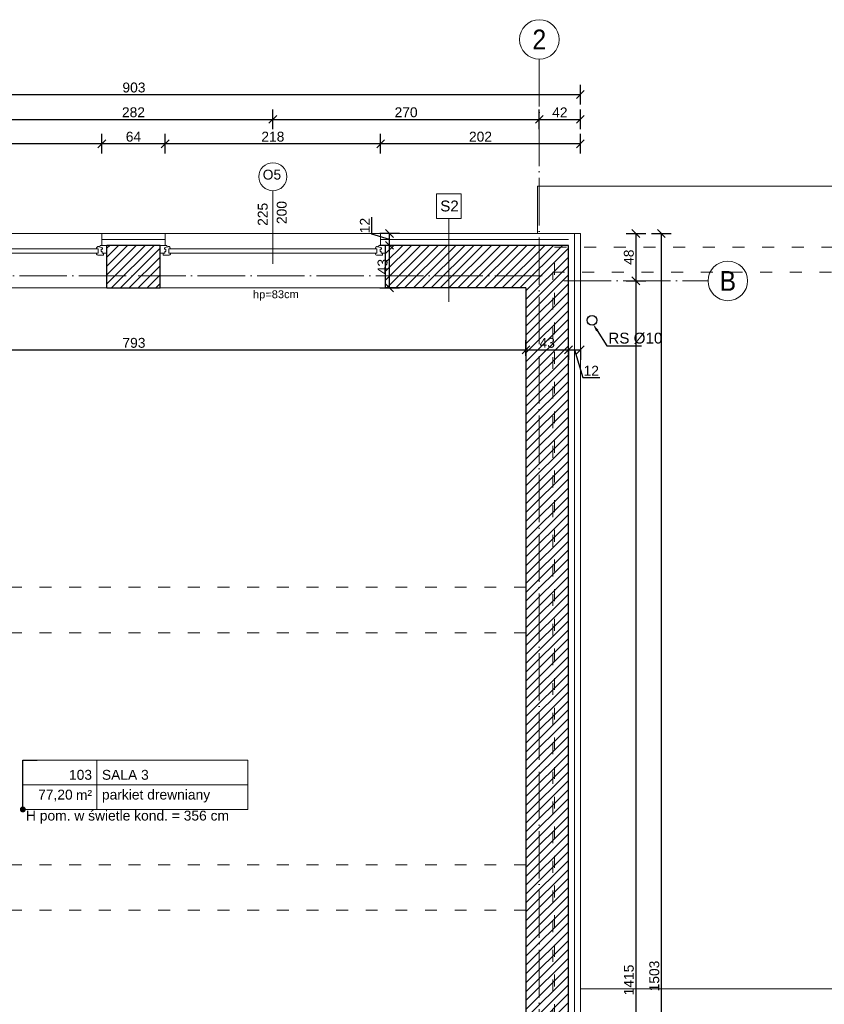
# Model space of a CAD drawing. Header units: millimetres. Extents: x -2720 to 125583, y -8970 to 34912.
# Tile 71 of 105: x 20211 to 21024, y 18873 to 19869. Entities that reach past the tile are written whole.
import ezdxf
from ezdxf import colors
from ezdxf.entities.mleader import LeaderData, LeaderLine
from ezdxf.enums import TextEntityAlignment as Align
from ezdxf.math import Vec2, Vec3

# ---------------------------------------------------------------- set-up
doc = ezdxf.new("R2010")
doc.units = ezdxf.units.MM
for name, pattern in [('ACAD_ISO03W100', [30, 12, -18]), ('ACAD_ISO04W100', [30, 24, -3, 0, -3]), ('DASHED', [19.05, 12.7, -6.35]), ('Osie$0$CONTINOUS', [0])]:
    doc.linetypes.add(name, pattern=pattern)
for name, color, linetype, lineweight, true_color in [('A_HATCH', 7, 'Continuous', 5, 0x999999), ('A_IZOLEACJA TERMI_PROJEKTOWANA', 7, 'Continuous', 15, 0x0089b6), ('A_WIDOK 2PLAN', 7, 'Continuous', 9, 0x666666)]:
    doc.layers.add(name, color=color, linetype=linetype, lineweight=lineweight, true_color=true_color)
for name, color, linetype, lineweight in [('A_KONST_ISTNIEJĄCE', 83, 'Continuous', 25), ('A_OPISY', 40, 'Continuous', 9), ('A_OSIE KONSTRUKCYJNE', 150, 'ACAD_ISO04W100', 5), ('A_STOLARKA OKIENNA', 141, 'Continuous', 15), ('A_WIDOK', 141, 'Continuous', 13), ('A_WIDOK-NAD', 221, 'DASHED', 13), ('A_WYMIAROWANIE', 7, 'Continuous', 9)]:
    doc.layers.add(name, color=color, linetype=linetype, lineweight=lineweight)
doc.layers.add('A_NIEWIDOCZNE  POMOCNICZE', color=252, linetype='ACAD_ISO03W100', lineweight=5, plot=False)
doc.layers.add('A_RYNNY', color=71, linetype='Continuous')
doc.styles.add('ARIAL', font='arial.ttf')
doc.styles.add('DEMIURG_100_opisy', font='arial.ttf', dxfattribs={"width": 0.9, "height": 20})
doc.styles.get("Standard").update_dxf_attribs({"font": 'arial.ttf'})
doc.linetypes.add('BATTING', pattern='A,0.0001,-0.1,[134,ltypeshp.shx,S=0.1,R=0,X=-0.1,Y=0],-0.2,[134,ltypeshp.shx,S=0.1,R=180,X=0.1,Y=0],-0.1', length=0.4001)
doc.dimstyles.new('1 do 100', dxfattribs={"dimtxt": 10, "dimasz": 8, "dimexe": 10, "dimexo": 10, "dimgap": 2, "dimtad": 1, "dimdec": 0, "dimtxsty": 'Standard', "dimblk": 'OBLIQUE', "dimcen": 2.5, "dimadec": 0, "dimazin": 0, "dimtfac": 1, "dimtdec": 0, "dimtmove": 0, "dimatfit": 3, "dimldrblk": 'OBLIQUE', "dimfxl": 10, "dimfxlon": 1, "dimarcsym": 0})

# ---------------------------------------------------------------- blocks, each defined once
blk = doc.blocks.new('*U137')
at = {"color": 144}
for p, q in [((-28, 0), (-28, -8)), ((-28, 0), (-21.32, 0)), ((-28, 0), (-28, -8)), ((-21.32, 0), (-20.74, -1.55)), ((193.32, 0), (192.74, -1.55)), ((200, 0), (193.32, 0)), ((200, 0), (200, -8)), ((-28, -8), (-24.8, -8)), ((-24.8, -8), (-24.8, -9.92)), ((-24.8, -8), (-23.41, -8)), ((-24.8, -9.92), (-18.94, -9.92)), ((-23.76, -2.4), (-20.74, -1.55)), ((-23.76, -3.73), (-23.76, -2.4)), ((-22.39, -3.73), (-23.76, -3.73)), ((-23.41, -8), (-23.41, -6.06)), ((-23.41, -6.06), (-22.39, -6.06)), ((-22.39, -6.06), (-22.39, -3.73)), ((-20.74, -1.55), (-19.89, -1.55)), ((-19.89, -1.55), (-19.99, -1.01)), ((-19.25, -7.98), (-19.25, -3.66)), ((-19.25, -3.66), (-17.62, -3.66)), ((-17.66, -7.98), (-19.25, -7.98)), ((-17.66, -9.03), (-17.66, -7.98)), ((191.25, -3.66), (189.62, -3.66)), ((189.66, -9.03), (189.66, -7.98)), ((189.66, -7.98), (191.25, -7.98)), ((196.8, -9.92), (190.94, -9.92)), ((191.25, -7.98), (191.25, -3.66)), ((191.89, -1.55), (191.99, -1.01)), ((192.74, -1.55), (191.89, -1.55)), ((195.76, -2.4), (192.74, -1.55)), ((194.39, -6.06), (194.39, -3.73)), ((194.39, -3.73), (195.76, -3.73)), ((195.41, -6.06), (194.39, -6.06)), ((195.41, -8), (195.41, -6.06)), ((196.8, -8), (195.41, -8)), ((195.76, -3.73), (195.76, -2.4)), ((200, -8), (196.8, -8)), ((196.8, -8), (196.8, -9.92))]:
    blk.add_line(p, q, dxfattribs=at)
blk.add_lwpolyline([(-19.25, -3.66), (191.25, -3.66), (191.25, -7.98), (-19.25, -7.98)], close=True, dxfattribs=at)
for centre, radius, start, end in [((-20.13, -3.52), 2.51, 356.81051, 86.81051), ((-19.03, -8.42), 1.5, 273.35533, 335.68535), ((192.13, -3.52), 2.51, 93.18949, 183.18949), ((191.03, -8.42), 1.5, 204.31465, 266.64467)]:
    blk.add_arc(centre, radius, start, end, dxfattribs=at)
blk = doc.blocks.new('WARTOŚĆ')
at = {"layer": 'A_OPISY', "color": 144}
blk.add_line((0, 0), (0, 73.97), dxfattribs=at)
blk.add_circle((0, 88.12), 14.15, dxfattribs=at)
blk.add_attdef('OZ', (-9.99, 82.42), '', height=10, dxfattribs=at)
for tag, p in [('S', (-4.03, 32.64)), ('H', (15.09, 32.64))]:
    blk.add_attdef(tag, p, '', height=10, rotation=90, dxfattribs=at)
blk = doc.blocks.new('*U109')
at = {"lineweight": 5}
for p, q in [((-75, -25), (-75, 25)), ((-75, 25), (0, 25)), ((0, 0), (0, 25)), ((0, 25), (152.71, 25)), ((152.71, 25), (152.71, -25)), ((-75, -25), (0, -25)), ((152.71, -25), (0, -25))]:
    blk.add_line(p, q, dxfattribs=at)
at = {"lineweight": 5, "ltscale": 18.5}
for p, q in [((0, 25), (0, -25)), ((-75, 0), (152.71, 0))]:
    blk.add_line(p, q, dxfattribs=at)
at = {"lineweight": 5, "ltscale": 18.5, "insert": (-5, -10.38), "char_height": 10, "attachment_point": 6, "style": 'ARIAL'}
blk.add_mtext('\\A1;m²', dxfattribs=at)
at = {"lineweight": 5, "style": 'ARIAL'}
blk.add_attdef('1NR', text='', height=10, dxfattribs=at).set_placement((-5, 5), align=Align.RIGHT)
blk.add_attdef('2POM', (5, 5), '', height=10, dxfattribs=at)
blk.add_attdef('4PL2', text='', height=10, dxfattribs=at).set_placement((-24.57, -5), align=Align.TOP_RIGHT)
blk.add_attdef('3POS', text='', height=10, dxfattribs=at).set_placement((5, -5), align=Align.TOP_LEFT)
blk = doc.blocks.new('_Dot')
at = {"color": 0, "linetype": 'ByBlock', "lineweight": -2}
blk.add_line((-0.5, 0), (-1, 0), dxfattribs=at)
at = {"color": 0, "linetype": 'ByBlock', "const_width": 0.5}
blk.add_lwpolyline([(-0.25, 0, 1), (0.25, 0, 1)], format="xyb", close=True, dxfattribs=at)
blk = doc.blocks.new('_Oblique')
at = {"color": 0, "linetype": 'ByBlock', "lineweight": -2}
blk.add_line((-0.5, -0.5), (0.5, 0.5), dxfattribs=at)
blk = doc.blocks.new('*D424')
at = {"layer": 'A_WYMIAROWANIE', "color": 0, "lineweight": -2, "ltscale": 2, "transparency": 16777216}
for p, q in [((20575.77, 19733.5), (20575.77, 19753.5)), ((20777.77, 19733.5), (20777.77, 19753.5)), ((20777.77, 19743.5), (20575.77, 19743.5))]:
    blk.add_line(p, q, dxfattribs=at)
at = {"layer": 'Defpoints', "color": 0, "ltscale": 2, "transparency": 16777216}
for p in [(20575.77, 19743.5), (20575.77, 19652.66), (20777.77, 19652.66)]:
    blk.add_point(p, dxfattribs=at)
at = {"layer": 'A_WYMIAROWANIE', "color": 0, "lineweight": -2, "ltscale": 2, "transparency": 16777216, "xscale": 8, "yscale": 8, "zscale": 8, "rotation": 180}
blk.add_blockref('_Oblique', (20575.77, 19743.5), dxfattribs=at)
at = {"layer": 'A_WYMIAROWANIE', "color": 0, "lineweight": -2, "ltscale": 2, "transparency": 16777216, "xscale": 8, "yscale": 8, "zscale": 8}
blk.add_blockref('_Oblique', (20777.77, 19743.5), dxfattribs=at)
at = {"layer": 'A_WYMIAROWANIE', "color": 0, "ltscale": 2, "transparency": 16777216, "insert": (20676.77, 19750.61), "char_height": 10, "attachment_point": 5}
blk.add_mtext('202', dxfattribs=at)
blk = doc.blocks.new('*D425')
at = {"layer": 'A_WYMIAROWANIE', "color": 0, "lineweight": -2, "ltscale": 2, "transparency": 16777216}
for p, q in [((20357.77, 19733.5), (20357.77, 19753.5)), ((20575.77, 19733.5), (20575.77, 19753.5)), ((20575.77, 19743.5), (20357.77, 19743.5))]:
    blk.add_line(p, q, dxfattribs=at)
at = {"layer": 'Defpoints', "color": 0, "ltscale": 2, "transparency": 16777216}
for p in [(20357.77, 19743.5), (20357.77, 19652.66), (20575.77, 19652.66)]:
    blk.add_point(p, dxfattribs=at)
at = {"layer": 'A_WYMIAROWANIE', "color": 0, "lineweight": -2, "ltscale": 2, "transparency": 16777216, "xscale": 8, "yscale": 8, "zscale": 8, "rotation": 180}
blk.add_blockref('_Oblique', (20357.77, 19743.5), dxfattribs=at)
at = {"layer": 'A_WYMIAROWANIE', "color": 0, "lineweight": -2, "ltscale": 2, "transparency": 16777216, "xscale": 8, "yscale": 8, "zscale": 8}
blk.add_blockref('_Oblique', (20575.77, 19743.5), dxfattribs=at)
at = {"layer": 'A_WYMIAROWANIE', "color": 0, "ltscale": 2, "transparency": 16777216, "insert": (20466.77, 19750.61), "char_height": 10, "attachment_point": 5}
blk.add_mtext('218', dxfattribs=at)
blk = doc.blocks.new('*D426')
at = {"layer": 'A_WYMIAROWANIE', "color": 0, "lineweight": -2, "ltscale": 2, "transparency": 16777216}
for p, q in [((20293.77, 19733.5), (20293.77, 19753.5)), ((20357.77, 19733.5), (20357.77, 19753.5)), ((20357.77, 19743.5), (20293.77, 19743.5))]:
    blk.add_line(p, q, dxfattribs=at)
at = {"layer": 'Defpoints', "color": 0, "ltscale": 2, "transparency": 16777216}
for p in [(20293.77, 19743.5), (20293.77, 19652.66), (20357.77, 19652.66)]:
    blk.add_point(p, dxfattribs=at)
at = {"layer": 'A_WYMIAROWANIE', "color": 0, "lineweight": -2, "ltscale": 2, "transparency": 16777216, "xscale": 8, "yscale": 8, "zscale": 8, "rotation": 180}
blk.add_blockref('_Oblique', (20293.77, 19743.5), dxfattribs=at)
at = {"layer": 'A_WYMIAROWANIE', "color": 0, "lineweight": -2, "ltscale": 2, "transparency": 16777216, "xscale": 8, "yscale": 8, "zscale": 8}
blk.add_blockref('_Oblique', (20357.77, 19743.5), dxfattribs=at)
at = {"layer": 'A_WYMIAROWANIE', "color": 0, "ltscale": 2, "transparency": 16777216, "insert": (20325.77, 19750.61), "char_height": 10, "attachment_point": 5}
blk.add_mtext('64', dxfattribs=at)
blk = doc.blocks.new('*D427')
at = {"layer": 'A_WYMIAROWANIE', "color": 0, "lineweight": -2, "ltscale": 2, "transparency": 16777216}
for p, q in [((20075.77, 19733.5), (20075.77, 19753.5)), ((20293.77, 19733.5), (20293.77, 19753.5)), ((20293.77, 19743.5), (20075.77, 19743.5))]:
    blk.add_line(p, q, dxfattribs=at)
at = {"layer": 'Defpoints', "color": 0, "ltscale": 2, "transparency": 16777216}
for p in [(20075.77, 19743.5), (20075.77, 19652.66), (20293.77, 19652.66)]:
    blk.add_point(p, dxfattribs=at)
at = {"layer": 'A_WYMIAROWANIE', "color": 0, "lineweight": -2, "ltscale": 2, "transparency": 16777216, "xscale": 8, "yscale": 8, "zscale": 8, "rotation": 180}
blk.add_blockref('_Oblique', (20075.77, 19743.5), dxfattribs=at)
at = {"layer": 'A_WYMIAROWANIE', "color": 0, "lineweight": -2, "ltscale": 2, "transparency": 16777216, "xscale": 8, "yscale": 8, "zscale": 8}
blk.add_blockref('_Oblique', (20293.77, 19743.5), dxfattribs=at)
at = {"layer": 'A_WYMIAROWANIE', "color": 0, "ltscale": 2, "transparency": 16777216, "insert": (20184.77, 19750.61), "char_height": 10, "attachment_point": 5}
blk.add_mtext('218', dxfattribs=at)
blk = doc.blocks.new('*D431')
at = {"layer": 'A_WYMIAROWANIE', "color": 0, "lineweight": -2, "ltscale": 2, "transparency": 16777216}
for p, q in [((20184.77, 19758.18), (20184.77, 19778.18)), ((20466.77, 19758.18), (20466.77, 19778.18)), ((20184.77, 19768.18), (20466.77, 19768.18))]:
    blk.add_line(p, q, dxfattribs=at)
at = {"layer": 'Defpoints', "color": 0, "ltscale": 2, "transparency": 16777216}
for p in [(20466.77, 19768.18), (20184.77, 19658.94), (20466.77, 19658.94)]:
    blk.add_point(p, dxfattribs=at)
at = {"layer": 'A_WYMIAROWANIE', "color": 0, "lineweight": -2, "ltscale": 2, "transparency": 16777216, "xscale": 8, "yscale": 8, "zscale": 8, "rotation": 180}
blk.add_blockref('_Oblique', (20184.77, 19768.18), dxfattribs=at)
at = {"layer": 'A_WYMIAROWANIE', "color": 0, "lineweight": -2, "ltscale": 2, "transparency": 16777216, "xscale": 8, "yscale": 8, "zscale": 8}
blk.add_blockref('_Oblique', (20466.77, 19768.18), dxfattribs=at)
at = {"layer": 'A_WYMIAROWANIE', "color": 0, "ltscale": 2, "transparency": 16777216, "insert": (20325.77, 19775.29), "char_height": 10, "attachment_point": 5}
blk.add_mtext('282', dxfattribs=at)
blk = doc.blocks.new('*D432')
at = {"layer": 'A_WYMIAROWANIE', "color": 0, "lineweight": -2, "ltscale": 2, "transparency": 16777216}
for p, q in [((20466.77, 19758.18), (20466.77, 19778.18)), ((20736.27, 19758.18), (20736.27, 19778.18)), ((20466.77, 19768.18), (20736.27, 19768.18))]:
    blk.add_line(p, q, dxfattribs=at)
at = {"layer": 'Defpoints', "color": 0, "ltscale": 2, "transparency": 16777216}
for p in [(20736.27, 19768.18), (20736.27, 19707.04), (20466.77, 19658.94)]:
    blk.add_point(p, dxfattribs=at)
at = {"layer": 'A_WYMIAROWANIE', "color": 0, "lineweight": -2, "ltscale": 2, "transparency": 16777216, "xscale": 8, "yscale": 8, "zscale": 8, "rotation": 180}
blk.add_blockref('_Oblique', (20466.77, 19768.18), dxfattribs=at)
at = {"layer": 'A_WYMIAROWANIE', "color": 0, "lineweight": -2, "ltscale": 2, "transparency": 16777216, "xscale": 8, "yscale": 8, "zscale": 8}
blk.add_blockref('_Oblique', (20736.27, 19768.18), dxfattribs=at)
at = {"layer": 'A_WYMIAROWANIE', "color": 0, "ltscale": 2, "transparency": 16777216, "insert": (20601.52, 19775.29), "char_height": 10, "attachment_point": 5}
blk.add_mtext('270', dxfattribs=at)
blk = doc.blocks.new('*D433')
at = {"layer": 'A_WYMIAROWANIE', "color": 0, "lineweight": -2, "ltscale": 2, "transparency": 16777216}
for p, q in [((20736.27, 19758.18), (20736.27, 19778.18)), ((20777.77, 19758.18), (20777.77, 19778.18)), ((20736.27, 19768.18), (20777.77, 19768.18))]:
    blk.add_line(p, q, dxfattribs=at)
at = {"layer": 'Defpoints', "color": 0, "ltscale": 2, "transparency": 16777216}
for p in [(20777.77, 19768.18), (20736.27, 19707.04), (20777.77, 19652.66)]:
    blk.add_point(p, dxfattribs=at)
at = {"layer": 'A_WYMIAROWANIE', "color": 0, "lineweight": -2, "ltscale": 2, "transparency": 16777216, "xscale": 8, "yscale": 8, "zscale": 8, "rotation": 180}
blk.add_blockref('_Oblique', (20736.27, 19768.18), dxfattribs=at)
at = {"layer": 'A_WYMIAROWANIE', "color": 0, "lineweight": -2, "ltscale": 2, "transparency": 16777216, "xscale": 8, "yscale": 8, "zscale": 8}
blk.add_blockref('_Oblique', (20777.77, 19768.18), dxfattribs=at)
at = {"layer": 'A_WYMIAROWANIE', "color": 0, "ltscale": 2, "transparency": 16777216, "insert": (20757.02, 19775.2), "char_height": 10, "attachment_point": 5}
blk.add_mtext('42', dxfattribs=at)
blk = doc.blocks.new('*D434')
at = {"layer": 'A_WYMIAROWANIE', "color": 0, "lineweight": -2, "ltscale": 2, "transparency": 16777216}
for p, q in [((19874.77, 19783.25), (19874.77, 19803.25)), ((20777.77, 19783.25), (20777.77, 19803.25)), ((19874.77, 19793.25), (20777.77, 19793.25))]:
    blk.add_line(p, q, dxfattribs=at)
at = {"layer": 'Defpoints', "color": 0, "ltscale": 2, "transparency": 16777216}
for p in [(20777.77, 19793.25), (19874.77, 19652.66), (20777.77, 19652.66)]:
    blk.add_point(p, dxfattribs=at)
at = {"layer": 'A_WYMIAROWANIE', "color": 0, "lineweight": -2, "ltscale": 2, "transparency": 16777216, "xscale": 8, "yscale": 8, "zscale": 8, "rotation": 180}
blk.add_blockref('_Oblique', (19874.77, 19793.25), dxfattribs=at)
at = {"layer": 'A_WYMIAROWANIE', "color": 0, "lineweight": -2, "ltscale": 2, "transparency": 16777216, "xscale": 8, "yscale": 8, "zscale": 8}
blk.add_blockref('_Oblique', (20777.77, 19793.25), dxfattribs=at)
at = {"layer": 'A_WYMIAROWANIE', "color": 0, "ltscale": 2, "transparency": 16777216, "insert": (20326.27, 19800.36), "char_height": 10, "attachment_point": 5}
blk.add_mtext('903', dxfattribs=at)
blk = doc.blocks.new('*D437')
at = {"layer": 'A_WYMIAROWANIE', "color": 0, "lineweight": -2, "ltscale": 2, "transparency": 16777216}
for p, q in [((19929.77, 19544.83), (19929.77, 19524.83)), ((20722.77, 19528.88), (20722.77, 19544.83)), ((19929.77, 19534.83), (20722.77, 19534.83))]:
    blk.add_line(p, q, dxfattribs=at)
at = {"layer": 'Defpoints', "color": 0, "ltscale": 2, "transparency": 16777216}
for p in [(19929.77, 19555.17), (20722.77, 19534.83), (20722.77, 19518.88)]:
    blk.add_point(p, dxfattribs=at)
at = {"layer": 'A_WYMIAROWANIE', "color": 0, "lineweight": -2, "ltscale": 2, "transparency": 16777216, "xscale": 8, "yscale": 8, "zscale": 8, "rotation": 180}
blk.add_blockref('_Oblique', (19929.77, 19534.83), dxfattribs=at)
at = {"layer": 'A_WYMIAROWANIE', "color": 0, "lineweight": -2, "ltscale": 2, "transparency": 16777216, "xscale": 8, "yscale": 8, "zscale": 8}
blk.add_blockref('_Oblique', (20722.77, 19534.83), dxfattribs=at)
at = {"layer": 'A_WYMIAROWANIE', "color": 0, "ltscale": 2, "transparency": 16777216, "insert": (20326.27, 19541.94), "char_height": 10, "attachment_point": 5}
blk.add_mtext('793', dxfattribs=at)
blk = doc.blocks.new('*D438')
at = {"layer": 'A_WYMIAROWANIE', "color": 0, "lineweight": -2, "ltscale": 2, "transparency": 16777216}
for p, q in [((20722.77, 19528.88), (20722.77, 19544.83)), ((20722.77, 19534.83), (20765.77, 19534.83)), ((20765.77, 19536.43), (20765.77, 19524.83))]:
    blk.add_line(p, q, dxfattribs=at)
at = {"layer": 'Defpoints', "color": 0, "ltscale": 2, "transparency": 16777216}
for p in [(20765.77, 19546.43), (20765.77, 19534.83), (20722.77, 19518.88)]:
    blk.add_point(p, dxfattribs=at)
at = {"layer": 'A_WYMIAROWANIE', "color": 0, "lineweight": -2, "ltscale": 2, "transparency": 16777216, "xscale": 8, "yscale": 8, "zscale": 8, "rotation": 180}
blk.add_blockref('_Oblique', (20722.77, 19534.83), dxfattribs=at)
at = {"layer": 'A_WYMIAROWANIE', "color": 0, "lineweight": -2, "ltscale": 2, "transparency": 16777216, "xscale": 8, "yscale": 8, "zscale": 8}
blk.add_blockref('_Oblique', (20765.77, 19534.83), dxfattribs=at)
at = {"layer": 'A_WYMIAROWANIE', "color": 0, "ltscale": 2, "transparency": 16777216, "insert": (20744.27, 19541.94), "char_height": 10, "attachment_point": 5}
blk.add_mtext('43', dxfattribs=at)
blk = doc.blocks.new('*D439')
at = {"layer": 'A_WYMIAROWANIE', "color": 0, "lineweight": -2, "ltscale": 2, "transparency": 16777216}
for p, q in [((20765.77, 19536.43), (20765.77, 19524.83)), ((20765.77, 19534.83), (20777.77, 19534.83)), ((20771.77, 19534.83), (20780.19, 19506.77)), ((20777.77, 19536.43), (20777.77, 19524.83)), ((20780.19, 19506.77), (20797.47, 19506.77))]:
    blk.add_line(p, q, dxfattribs=at)
at = {"layer": 'Defpoints', "color": 0, "ltscale": 2, "transparency": 16777216}
for p in [(20765.77, 19546.43), (20777.77, 19546.43), (20777.77, 19534.83)]:
    blk.add_point(p, dxfattribs=at)
at = {"layer": 'A_WYMIAROWANIE', "color": 0, "lineweight": -2, "ltscale": 2, "transparency": 16777216, "xscale": 8, "yscale": 8, "zscale": 8, "rotation": 180}
blk.add_blockref('_Oblique', (20765.77, 19534.83), dxfattribs=at)
at = {"layer": 'A_WYMIAROWANIE', "color": 0, "lineweight": -2, "ltscale": 2, "transparency": 16777216, "xscale": 8, "yscale": 8, "zscale": 8}
blk.add_blockref('_Oblique', (20777.77, 19534.83), dxfattribs=at)
at = {"layer": 'A_WYMIAROWANIE', "color": 0, "ltscale": 2, "transparency": 16777216, "insert": (20788.83, 19513.79), "char_height": 10, "attachment_point": 5}
blk.add_mtext('12', dxfattribs=at)
blk = doc.blocks.new('*D462')
at = {"layer": 'A_WYMIAROWANIE', "color": 0, "lineweight": -2, "ltscale": 2, "transparency": 16777216}
for p, q in [((20592.76, 19640.66), (20574.84, 19640.66)), ((20584.84, 19597.66), (20584.84, 19640.66)), ((20574.84, 19597.66), (20594.84, 19597.66))]:
    blk.add_line(p, q, dxfattribs=at)
at = {"layer": 'Defpoints', "color": 0, "ltscale": 2, "transparency": 16777216}
for p in [(20584.84, 19640.66), (20602.76, 19640.66), (20517.32, 19597.66)]:
    blk.add_point(p, dxfattribs=at)
at = {"layer": 'A_WYMIAROWANIE', "color": 0, "lineweight": -2, "ltscale": 2, "transparency": 16777216, "xscale": 8, "yscale": 8, "zscale": 8}
for p, rotation in [((20584.84, 19640.66), 90), ((20584.84, 19597.66), 270)]:
    blk.add_blockref('_Oblique', p, dxfattribs=dict(at, rotation=rotation))
at = {"layer": 'A_WYMIAROWANIE', "color": 0, "ltscale": 2, "transparency": 16777216, "insert": (20577.73, 19619.16), "char_height": 10, "attachment_point": 5, "rotation": 90}
blk.add_mtext('43', dxfattribs=at)
blk = doc.blocks.new('*D463')
at = {"layer": 'A_WYMIAROWANIE', "color": 0, "lineweight": -2, "ltscale": 2, "transparency": 16777216}
for p, q in [((20566.82, 19652.07), (20566.82, 19669.35)), ((20584.84, 19646.66), (20566.82, 19652.07)), ((20594.84, 19652.66), (20574.84, 19652.66)), ((20584.84, 19640.66), (20584.84, 19652.66)), ((20592.76, 19640.66), (20574.84, 19640.66))]:
    blk.add_line(p, q, dxfattribs=at)
at = {"layer": 'Defpoints', "color": 0, "ltscale": 2, "transparency": 16777216}
for p in [(20584.84, 19652.66), (20608.55, 19652.66), (20602.76, 19640.66)]:
    blk.add_point(p, dxfattribs=at)
at = {"layer": 'A_WYMIAROWANIE', "color": 0, "lineweight": -2, "ltscale": 2, "transparency": 16777216, "xscale": 8, "yscale": 8, "zscale": 8}
for p, rotation in [((20584.84, 19652.66), 90), ((20584.84, 19640.66), 270)]:
    blk.add_blockref('_Oblique', p, dxfattribs=dict(at, rotation=rotation))
at = {"layer": 'A_WYMIAROWANIE', "color": 0, "ltscale": 2, "transparency": 16777216, "insert": (20559.8, 19660.71), "char_height": 10, "attachment_point": 5, "rotation": 90}
blk.add_mtext('12', dxfattribs=at)
blk = doc.blocks.new('*D470')
at = {"layer": 'A_WYMIAROWANIE', "color": 0, "lineweight": -2, "ltscale": 2, "transparency": 16777216}
for p, q in [((20823.94, 19652.66), (20843.94, 19652.66)), ((20833.94, 19652.66), (20833.94, 19604.66)), ((20823.94, 19604.66), (20843.94, 19604.66))]:
    blk.add_line(p, q, dxfattribs=at)
at = {"layer": 'Defpoints', "color": 0, "ltscale": 2, "transparency": 16777216}
for p in [(20777.77, 19652.66), (20777.77, 19604.66), (20833.94, 19604.66)]:
    blk.add_point(p, dxfattribs=at)
at = {"layer": 'A_WYMIAROWANIE', "color": 0, "lineweight": -2, "ltscale": 2, "transparency": 16777216, "xscale": 8, "yscale": 8, "zscale": 8}
for p, rotation in [((20833.94, 19652.66), 90), ((20833.94, 19604.66), 270)]:
    blk.add_blockref('_Oblique', p, dxfattribs=dict(at, rotation=rotation))
at = {"layer": 'A_WYMIAROWANIE', "color": 0, "ltscale": 2, "transparency": 16777216, "insert": (20826.83, 19628.66), "char_height": 10, "attachment_point": 5, "rotation": 90}
blk.add_mtext('48', dxfattribs=at)
blk = doc.blocks.new('*D471')
at = {"layer": 'A_WYMIAROWANIE', "color": 0, "lineweight": -2, "ltscale": 2, "transparency": 16777216}
for p, q in [((20823.94, 19604.66), (20843.94, 19604.66)), ((20833.94, 19604.66), (20833.94, 18189.66)), ((20843.94, 18189.66), (20823.94, 18189.66))]:
    blk.add_line(p, q, dxfattribs=at)
at = {"layer": 'Defpoints', "color": 0, "ltscale": 2, "transparency": 16777216}
for p in [(20777.77, 19604.66), (20833.94, 18189.66), (20906.91, 18189.66)]:
    blk.add_point(p, dxfattribs=at)
at = {"layer": 'A_WYMIAROWANIE', "color": 0, "lineweight": -2, "ltscale": 2, "transparency": 16777216, "xscale": 8, "yscale": 8, "zscale": 8}
for p, rotation in [((20833.94, 19604.66), 90), ((20833.94, 18189.66), 270)]:
    blk.add_blockref('_Oblique', p, dxfattribs=dict(at, rotation=rotation))
at = {"layer": 'A_WYMIAROWANIE', "color": 0, "ltscale": 2, "transparency": 16777216, "insert": (20826.83, 18897.16), "char_height": 10, "attachment_point": 5, "rotation": 90}
blk.add_mtext('1415', dxfattribs=at)
blk = doc.blocks.new('*D473')
at = {"layer": 'A_WYMIAROWANIE', "color": 0, "lineweight": -2, "ltscale": 2, "transparency": 16777216}
for p, q in [((20849.68, 19652.66), (20869.68, 19652.66)), ((20859.68, 18149.66), (20859.68, 19652.66)), ((20849.68, 18149.66), (20869.68, 18149.66))]:
    blk.add_line(p, q, dxfattribs=at)
at = {"layer": 'Defpoints', "color": 0, "ltscale": 2, "transparency": 16777216}
for p in [(20777.77, 19652.66), (20859.68, 19652.66), (20777.77, 18149.66)]:
    blk.add_point(p, dxfattribs=at)
at = {"layer": 'A_WYMIAROWANIE', "color": 0, "lineweight": -2, "ltscale": 2, "transparency": 16777216, "xscale": 8, "yscale": 8, "zscale": 8}
for p, rotation in [((20859.68, 19652.66), 90), ((20859.68, 18149.66), 270)]:
    blk.add_blockref('_Oblique', p, dxfattribs=dict(at, rotation=rotation))
at = {"layer": 'A_WYMIAROWANIE', "color": 0, "ltscale": 2, "transparency": 16777216, "insert": (20852.57, 18901.16), "char_height": 10, "attachment_point": 5, "rotation": 90}
blk.add_mtext('1503', dxfattribs=at)

msp = doc.modelspace()

# ---------------------------------------------------------------- hatches: boundary and pattern name
at = {"layer": 'A_HATCH'}
h = msp.add_hatch(dxfattribs=at)
h.set_pattern_fill('ANSI31', color=256, scale=2)
h.set_pattern_definition([(45, (-3039.768, 690.5185), (-4.490128, 4.490128), [])])
h.paths.add_polyline_path([(20765.77, 18435.66), (20765.77, 19640.66), (20580.77, 19640.66), (20580.77, 19597.66), (20722.77, 19597.66), (20722.77, 18722.66), (20707.77, 18722.66), (20707.77, 18463.66), (20594.77, 18463.66), (20594.77, 18437.66), (20710.77, 18437.66), (20710.77, 18334.66), (20722.77, 18334.66), (20722.77, 18204.66), (20462.77, 18204.66), (20462.77, 18161.66), (20765.77, 18161.66)])
h.paths.add_polyline_path([(20733.27, 18362.64), (20719.27, 18362.64), (20719.27, 18376.64), (20733.27, 18376.64)], flags=16)
h.paths.add_polyline_path([(20716.27, 18558.49), (20716.27, 18572.49)], flags=16)
h.paths.add_polyline_path([(20234.77, 18194.66), (20069.77, 18194.66), (20069.77, 18198.66), (19929.77, 18198.66), (19929.77, 18204.66), (19929.77, 18223.66), (19886.77, 18223.66), (19886.77, 18161.66), (20234.77, 18161.66)])
h.paths.add_polyline_path([(19929.77, 19597.66), (20070.77, 19597.66), (20070.77, 19640.66), (19886.77, 19640.66), (19886.77, 18699.66), (19929.77, 18699.66)])
h.paths.add_polyline_path([(20352.77, 19640.66), (20298.77, 19640.66), (20298.77, 19597.66), (20352.77, 19597.66)])

# ---------------------------------------------------------------- linework, layer by layer
at = {"layer": 'A_IZOLEACJA TERMI_PROJEKTOWANA', "ltscale": 2}
for p, q in [((20293.77, 19640.66), (20293.77, 19652.66)), ((20357.77, 19640.66), (20357.77, 19652.66)), ((20575.77, 19640.66), (20575.77, 19652.66))]:
    msp.add_line(p, q, dxfattribs=at)
for points in [[(20357.77, 19652.66), (20293.77, 19652.66)], [(20457.77, 18149.66), (20777.77, 18149.66), (20777.77, 19652.66)], [(20777.77, 19652.66), (20575.77, 19652.66)]]:
    msp.add_lwpolyline(points, dxfattribs=at)
at = {"layer": 'A_IZOLEACJA TERMI_PROJEKTOWANA', "linetype": 'BATTING', "ltscale": 14}
for points in [[(20457.77, 18155.66), (20771.77, 18155.66), (20771.77, 19652.66)], [(20357.77, 19646.66), (20293.77, 19646.66)], [(20765.77, 19646.66), (20575.77, 19646.66)]]:
    msp.add_lwpolyline(points, dxfattribs=at)
at = {"layer": 'A_KONST_ISTNIEJĄCE', "ltscale": 2}
for p, q in [((20298.77, 19597.66), (20298.77, 19640.66)), ((20352.77, 19597.66), (20352.77, 19640.66)), ((20580.77, 19597.66), (20580.77, 19640.66)), ((20298.77, 19597.66), (20352.77, 19597.66)), ((20722.77, 19597.66), (20580.77, 19597.66)), ((20722.77, 19597.66), (20722.77, 18722.66))]:
    msp.add_line(p, q, dxfattribs=at)
for points in [[(20352.77, 19640.66), (20298.77, 19640.66)], [(20765.77, 18435.66), (20765.77, 19640.66), (20580.77, 19640.66)]]:
    msp.add_lwpolyline(points, dxfattribs=at)
at = {"layer": 'A_NIEWIDOCZNE  POMOCNICZE', "ltscale": 2}
msp.add_lwpolyline([(19929.77, 19597.66), (20722.77, 19597.66), (20722.77, 18722.66), (20707.77, 18722.66), (20707.77, 18463.66), (20398.77, 18463.66), (20398.77, 18726.66), (19929.77, 18726.66), (19929.77, 19597.66)], dxfattribs=at)
at = {"layer": 'A_OPISY'}
msp.add_line((20644.87, 19583.49), (20644.87, 19667.95), dxfattribs=at)
msp.add_lwpolyline([(20632.37, 19667.95), (20657.37, 19667.95), (20657.37, 19692.95), (20632.37, 19692.95)], close=True, dxfattribs=at)
at = {"layer": 'A_OSIE KONSTRUKCYJNE', "ltscale": 2}
for p, q in [((20736.27, 19829.05), (20736.27, 17971.86)), ((19729.58, 19609.66), (20741.44, 19609.66)), ((20760.96, 19604.66), (20906.91, 19604.66))]:
    msp.add_line(p, q, dxfattribs=at)
at = {"layer": 'A_OSIE KONSTRUKCYJNE', "linetype": 'Continuous'}
for centre in [(20736.27, 19849.05), (20926.91, 19604.66)]:
    msp.add_circle(centre, 20, dxfattribs=at)
at = {"layer": 'A_RYNNY'}
msp.add_circle((20789.6, 19564.82), 5, dxfattribs=at)
at = {"layer": 'A_WIDOK', "ltscale": 2}
for p, q in [((20293.77, 19652.66), (20075.77, 19652.66)), ((20575.77, 19652.66), (20357.77, 19652.66)), ((20070.77, 19597.66), (20298.77, 19597.66)), ((20352.77, 19597.66), (20580.77, 19597.66)), ((20777.77, 18888.16), (21649.77, 18888.16))]:
    msp.add_line(p, q, dxfattribs=at)
msp.add_lwpolyline([(20734.27, 19652.66), (20734.27, 19700.66), (22419.77, 19700.66), (22419.77, 18104.66), (21976.77, 18104.66), (21976.77, 17840.66), (20734.27, 17840.66), (20328.27, 17840.66), (20328.27, 18149.66)], dxfattribs=at)
at = {"layer": 'A_WIDOK 2PLAN', "linetype": 'ACAD_ISO03W100'}
for points in [[(22357.77, 18320.66), (22357.77, 18166.66), (21887.77, 18166.66), (21887.77, 18320.66), (20751.77, 18320.66), (20751.77, 19638.66), (22357.77, 19638.66)], [(22332.77, 18320.66), (22332.77, 18191.66), (21912.77, 18191.66), (21912.77, 18345.66), (20749.77, 18345.66), (20749.77, 19613.66), (22332.77, 19613.66)]]:
    msp.add_lwpolyline(points, close=True, dxfattribs=at)
at = {"layer": 'A_WIDOK-NAD', "linetype": 'ACAD_ISO03W100'}
for p, q in [((20722.77, 19294.66), (19929.77, 19294.66)), ((20722.77, 19248.66), (19929.77, 19248.66)), ((20722.77, 19013.66), (19929.77, 19013.66)), ((20722.77, 18967.66), (19929.77, 18967.66))]:
    msp.add_line(p, q, dxfattribs=at)

# ---------------------------------------------------------------- block references
at = {"layer": 'A_OPISY', "color": 144, "transparency": 33554559}
ref = msp.add_blockref('WARTOŚĆ', (20466.77, 19621.95), dxfattribs=dict(at, xscale=-1))
ref.add_attrib('S', '200', (20480.67, 19662.24), dxfattribs={"color": 0, "height": 10, "rotation": 90})
ref.add_attrib('H', '225', (20461.54, 19660.39), dxfattribs={"color": 0, "height": 10, "rotation": 90})
ref.add_attrib('OZ', 'O5', dxfattribs={"color": 0, "height": 10}).set_placement((20465.84, 19704.24), align=Align.BOTTOM_CENTER)
at = {"layer": 'A_OPISY'}
msp.add_blockref('*U109', (20288.88, 19094.79), dxfattribs=at).add_auto_attribs({'1NR': '103', '2POM': 'SALA 3', '3POS': 'parkiet drewniany', '4PL2': '77,20'})
at = {"layer": 'A_STOLARKA OKIENNA', "transparency": 33554559, "xscale": -1}
for p in [(20270.77, 19640.66), (20552.77, 19640.66)]:
    msp.add_blockref('*U137', p, dxfattribs=at)

# ---------------------------------------------------------------- texts
at = {"layer": 'A_OPISY'}
for s, p in [('S2', (20636.04, 19675.01)), ('RS %%C10', (20806.06, 19541.28))]:
    msp.add_text(s, height=11, dxfattribs=at).set_placement(p)
at = {"layer": 'A_OPISY', "transparency": 33554559, "insert": (20469.85, 19589.92), "char_height": 8, "attachment_point": 5, "rotation": 0.4248}
msp.add_mtext_dynamic_manual_height_columns('hp=83cm', width=44.3905, gutter_width=12.5, heights=[0], dxfattribs=at)
at = {"layer": 'A_OPISY', "insert": (20217.06, 19068.53), "char_height": 10, "attachment_point": 1}
msp.add_mtext_dynamic_manual_height_columns('H pom. w świetle kond. = 356 cm', width=254.3544, gutter_width=0, heights=[12.82], dxfattribs=at)
at = {"layer": 'A_OSIE KONSTRUKCYJNE', "linetype": 'Osie$0$CONTINOUS', "style": 'DEMIURG_100_opisy', "width": 0.9}
for s, p in [('2', (20736.27, 19849.05)), ('B', (20926.91, 19604.66))]:
    msp.add_text(s, height=20, dxfattribs=at).set_placement(p, align=Align.MIDDLE_CENTER)

# ---------------------------------------------------------------- dimensions: what is measured, and where the dimension line sits
at = {"layer": 'A_WYMIAROWANIE', "ltscale": 2}
for base, p1, p2, picture, middle in [((20777.77, 19793.25), (19874.77, 19652.66), (20777.77, 19652.66), '*D434', (20326.27, 19800.36)), ((20575.77, 19743.5), (20777.77, 19652.66), (20575.77, 19652.66), '*D424', (20676.77, 19750.61))]:
    dim = msp.add_linear_dim(base=base, p1=p1, p2=p2, dimstyle='1 do 100', dxfattribs=at)
    dim.commit()
    dim.dimension.update_dxf_attribs({"geometry": picture, "text_midpoint": middle})
for base, p1, p2, picture, middle in [((20466.77, 19768.18), (20184.77, 19658.94), (20466.77, 19658.94), '*D431', (20325.77, 19775.29)), ((20736.26725364, 19768.18221712), (20466.76725364, 19658.94075458), (20736.26725364, 19707.04180222), '*D432', (20601.51725364, 19775.287947)), ((20777.76725364, 19768.18221712), (20736.26725364, 19707.04180222), (20777.76725364, 19652.66011344), '*D433', (20757.01725364, 19775.20268097)), ((20075.77, 19743.5), (20293.77, 19652.66), (20075.77, 19652.66), '*D427', (20184.77, 19750.61)), ((20293.77, 19743.5), (20357.77, 19652.66), (20293.77, 19652.66), '*D426', (20325.77, 19750.61)), ((20357.77, 19743.5), (20575.77, 19652.66), (20357.77, 19652.66), '*D425', (20466.77, 19750.61)), ((20722.77, 19534.83), (19929.77, 19555.17), (20722.77, 19518.88), '*D437', (20326.27, 19541.94)), ((20765.77, 19534.83), (20722.77, 19518.88), (20765.77, 19546.43), '*D438', (20744.27, 19541.94)), ((20777.77, 19534.83), (20765.77, 19546.43), (20777.77, 19546.43), '*D439', (20782.19, 19513.79))]:
    dim = msp.add_linear_dim(base=base, p1=p1, p2=p2, dimstyle='1 do 100', override={"dimtmove": 1}, dxfattribs=at)
    dim.commit()
    dim.dimension.update_dxf_attribs({"geometry": picture, "text_midpoint": middle})
for base, p1, p2, picture, middle in [((20584.84, 19652.66), (20602.76, 19640.66), (20608.55, 19652.66), '*D463', (20559.8, 19654.07)), ((20584.84, 19640.66), (20517.32, 19597.66), (20602.76, 19640.66), '*D462', (20577.73, 19619.16)), ((20833.94, 18189.66), (20777.77, 19604.66), (20906.91, 18189.66), '*D471', (20826.83, 18897.16))]:
    dim = msp.add_linear_dim(base=base, p1=p1, p2=p2, angle=90, dimstyle='1 do 100', override={"dimtmove": 1}, dxfattribs=at)
    dim.commit()
    dim.dimension.update_dxf_attribs({"geometry": picture, "text_midpoint": middle})
for base, p1, p2, picture, middle in [((20833.94, 19604.66), (20777.77, 19652.66), (20777.77, 19604.66), '*D470', (20826.83, 19628.66)), ((20859.68, 19652.66), (20777.77, 18149.66), (20777.77, 19652.66), '*D473', (20852.57, 18901.16))]:
    dim = msp.add_linear_dim(base=base, p1=p1, p2=p2, angle=90, dimstyle='1 do 100', dxfattribs=at)
    dim.commit()
    dim.dimension.update_dxf_attribs({"geometry": picture, "text_midpoint": middle})

# ---------------------------------------------------------------- leaders
at = {"layer": 'A_OPISY'}
ml = msp.add_multileader_mtext('Standard', dxfattribs=at)
ml.set_content('', color=256)
ml.set_leader_properties()
ml.build(insert=Vec2(0, 0))
ml.multileader.update_dxf_attribs({"dogleg_length": 35, "arrow_head_size": 8})
ctx = ml.context
ctx.base_point, ctx.arrow_head_size, ctx.plane_origin = Vec3(20839.69, 19538.95), 8, Vec3(20830.15, 19554.68)
notes = []
notes.append((ctx, [(1, (1, 1, 0), (20804.69, 19538.95), (1, 0), 35, [(0, [(20790.51, 19561.09)], 0, [])])]))
ctx.mtext.insert, ctx.mtext.flow_direction = Vec3(20841.69, 19540.95), 5
ml = msp.add_multileader_mtext('Standard', dxfattribs=at)
ml.set_content('', color=256)
ml.set_leader_properties()
ml.set_arrow_properties(name='DOT')
ml.build(insert=Vec2(0, 0))
ml.multileader.update_dxf_attribs({"arrow_head_size": 6})
ctx = ml.context
ctx.base_point, ctx.arrow_head_size, ctx.plane_origin = Vec3(20228.4, 19119.79), 6, Vec3(20011.86, 19587.49)
notes.append((ctx, [(0, (1, 1, 0), (20213.88, 19119.79), (1, 0), 14.52, [(0, [(20213.88, 19069.79)], 0, [])])]))
ctx.mtext.insert, ctx.mtext.flow_direction = Vec3(20230.4, 19121.79), 5
for ctx, leaders in notes:
    for number, flags, end, landing, length, lines in leaders:
        leader = LeaderData()
        leader.index, (leader.has_last_leader_line, leader.has_dogleg_vector, leader.attachment_direction) = number, flags
        leader.last_leader_point, leader.dogleg_vector, leader.dogleg_length = Vec3(end), Vec3(landing), length
        for number, points, colour, breaks in lines:
            line = LeaderLine()
            line.index, line.vertices, line.color, line.breaks = number, Vec3.list(points), colors.encode_raw_color(colour), breaks
            leader.lines.append(line)
        ctx.leaders.append(leader)

doc.saveas('drawing.dxf')
